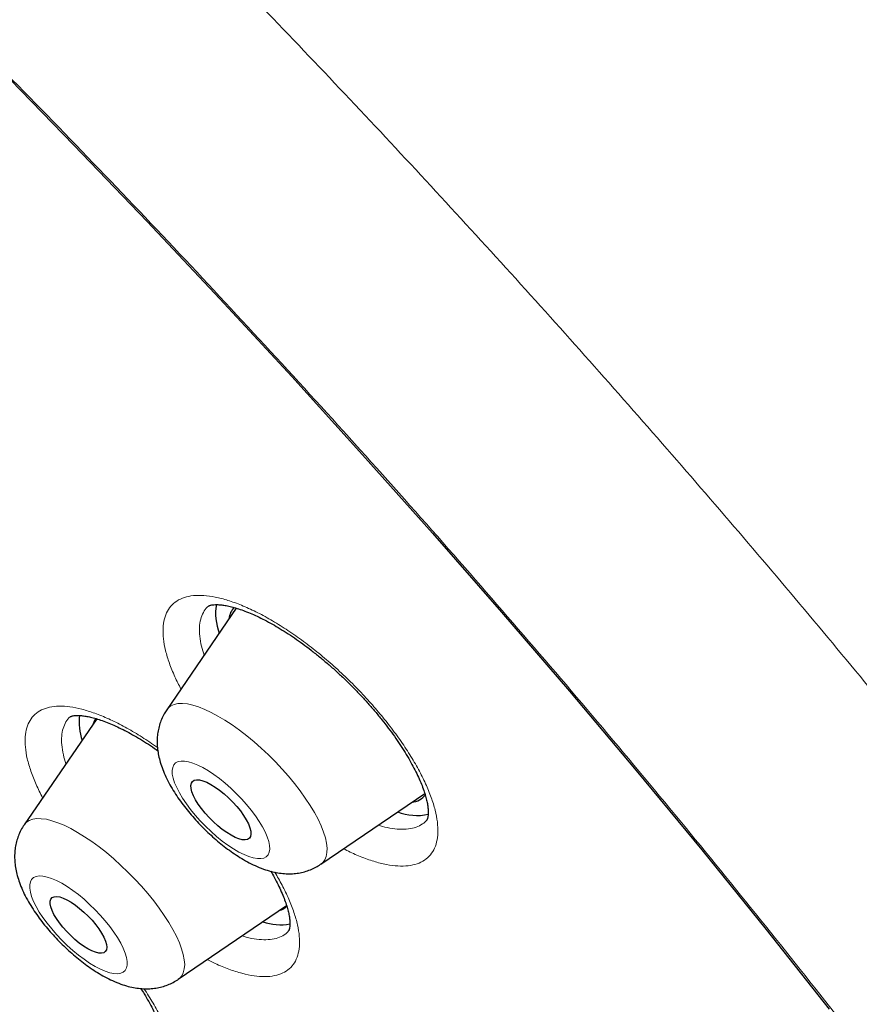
# Model space of a CAD drawing. Header units: millimetres. Extents: x 8 to 971, y 12 to 977.
# Tile 102 of 196: x 807 to 816, y 502 to 513. Entities that reach past the tile are written whole.
import ezdxf

# ---------------------------------------------------------------- set-up
doc = ezdxf.new("R2010")
doc.units = ezdxf.units.MM

msp = doc.modelspace()

# ---------------------------------------------------------------- linework, layer by layer
at = {"color": 7, "linetype": 'Continuous', "lineweight": 30}
for p, q in [((809.164, 506.312), (808.385, 505.175)), ((808.857, 506.336), (808.854, 506.334)), ((807.31, 505.1), (807.308, 505.098)), ((807.603, 505.073), (806.791, 503.888)), ((810.109, 503.447), (811.272, 504.239)), ((808.514, 502.16), (809.726, 502.986)), ((809.749, 502.703), (809.75, 502.705))]:
    msp.add_line(p, q, dxfattribs=at)
at = {"color": 7, "linetype": 'Continuous', "lineweight": 30, "flags": 128}
for points in [[(805.675, 513.187), (806.514, 512.343), (807.345, 511.492), (808.167, 510.635), (808.98, 509.771), (809.784, 508.902), (810.577, 508.028), (811.359, 507.15), (812.13, 506.268), (812.89, 505.384), (813.637, 504.496), (814.371, 503.607), (815.091, 502.717), (815.798, 501.826)], [(807.588, 505.072), (807.579, 505.055), (807.564, 505.016)], [(808.815, 504.019), (808.774, 504.069), (808.738, 504.119), (808.708, 504.168), (808.684, 504.214), (808.667, 504.257), (808.658, 504.295), (808.656, 504.328), (808.661, 504.354), (808.674, 504.374), (808.693, 504.387), (808.72, 504.393), (808.752, 504.391), (808.79, 504.381), (808.833, 504.365), (808.878, 504.341), (808.927, 504.311), (808.977, 504.276), (809.027, 504.235), (809.076, 504.19), (809.124, 504.143), (809.169, 504.093), (809.209, 504.043), (809.245, 503.993), (809.275, 503.944), (809.299, 503.898), (809.316, 503.856), (809.326, 503.818), (809.328, 503.785), (809.323, 503.758), (809.31, 503.738), (809.29, 503.725), (809.264, 503.719), (809.231, 503.721), (809.193, 503.731), (809.151, 503.748), (809.105, 503.771), (809.057, 503.801), (809.007, 503.837), (808.956, 503.877), (808.907, 503.922), (808.859, 503.969), (808.815, 504.019)], [(807.223, 502.743), (807.185, 502.791), (807.152, 502.839), (807.124, 502.886), (807.103, 502.929), (807.088, 502.969), (807.081, 503.005), (807.082, 503.034), (807.089, 503.058), (807.104, 503.075), (807.126, 503.084), (807.154, 503.086), (807.188, 503.081), (807.227, 503.069), (807.269, 503.049), (807.315, 503.023), (807.363, 502.991), (807.411, 502.954), (807.459, 502.912), (807.506, 502.867), (807.55, 502.82), (807.591, 502.771), (807.627, 502.723), (807.657, 502.676), (807.682, 502.63), (807.7, 502.588), (807.71, 502.551), (807.714, 502.518), (807.71, 502.491), (807.698, 502.471), (807.68, 502.458), (807.655, 502.452), (807.624, 502.454), (807.588, 502.463), (807.547, 502.479), (807.502, 502.502), (807.455, 502.531), (807.407, 502.566), (807.359, 502.605), (807.311, 502.649), (807.266, 502.695), (807.223, 502.743)]]:
    msp.add_lwpolyline(points, dxfattribs=at)
at = {"color": 252, "linetype": 'Continuous', "lineweight": 0, "flags": 128}
for points in [[(808.385, 505.175), (808.402, 505.195), (808.432, 505.218), (808.468, 505.235), (808.511, 505.244), (808.561, 505.245), (808.616, 505.24), (808.676, 505.227), (808.741, 505.207), (808.81, 505.179), (808.883, 505.145), (808.958, 505.105), (809.037, 505.058), (809.117, 505.005), (809.198, 504.947), (809.28, 504.884), (809.362, 504.816), (809.443, 504.744), (809.523, 504.67), (809.601, 504.592), (809.675, 504.512), (809.747, 504.431), (809.815, 504.349), (809.878, 504.267), (809.936, 504.185), (809.989, 504.105), (810.037, 504.026), (810.078, 503.95), (810.112, 503.877), (810.14, 503.807), (810.16, 503.742), (810.174, 503.682), (810.18, 503.626), (810.178, 503.577), (810.17, 503.533), (810.154, 503.496), (810.131, 503.465), (810.109, 503.447)], [(809.279, 504.117), (809.223, 504.179), (809.164, 504.24), (809.103, 504.299), (809.04, 504.354), (808.977, 504.405), (808.913, 504.452), (808.851, 504.493), (808.791, 504.528), (808.733, 504.557), (808.679, 504.579), (808.629, 504.594), (808.584, 504.602), (808.545, 504.602), (808.512, 504.595), (808.485, 504.581), (808.465, 504.56), (808.452, 504.531), (808.446, 504.497), (808.448, 504.456), (808.457, 504.41), (808.473, 504.359), (808.497, 504.304), (808.527, 504.246), (808.563, 504.185), (808.605, 504.123), (808.653, 504.059), (808.705, 503.996), (808.76, 503.933), (808.819, 503.872), (808.881, 503.814), (808.943, 503.758), (809.007, 503.707), (809.07, 503.66), (809.132, 503.619), (809.193, 503.584), (809.25, 503.555), (809.304, 503.533), (809.354, 503.518), (809.399, 503.51), (809.438, 503.51), (809.472, 503.517), (809.499, 503.531), (809.519, 503.553), (809.532, 503.581), (809.537, 503.616), (809.536, 503.656), (809.526, 503.702), (809.51, 503.753), (809.487, 503.808), (809.457, 503.866), (809.42, 503.927), (809.378, 503.99), (809.331, 504.053), (809.279, 504.117)], [(806.789, 503.886), (806.79, 503.887), (806.815, 503.916), (806.847, 503.937), (806.886, 503.951), (806.931, 503.958), (806.982, 503.957), (807.039, 503.95), (807.1, 503.934), (807.166, 503.912), (807.237, 503.883), (807.311, 503.847), (807.387, 503.804), (807.466, 503.755), (807.547, 503.701), (807.629, 503.641), (807.711, 503.577), (807.792, 503.508), (807.873, 503.435), (807.952, 503.359), (808.029, 503.281), (808.103, 503.201), (808.173, 503.119), (808.24, 503.037), (808.302, 502.955), (808.358, 502.874), (808.41, 502.794), (808.455, 502.716), (808.494, 502.641), (808.527, 502.569), (808.552, 502.5), (808.57, 502.436), (808.582, 502.377), (808.586, 502.324), (808.582, 502.276), (808.571, 502.234), (808.553, 502.199), (808.528, 502.171), (808.514, 502.16)], [(807.697, 502.815), (807.642, 502.878), (807.583, 502.939), (807.523, 502.998), (807.46, 503.055), (807.397, 503.107), (807.333, 503.154), (807.271, 503.197), (807.21, 503.234), (807.152, 503.264), (807.097, 503.288), (807.046, 503.304), (807, 503.314), (806.959, 503.316), (806.924, 503.311), (806.896, 503.298), (806.874, 503.278), (806.86, 503.252), (806.852, 503.218), (806.852, 503.179), (806.86, 503.134), (806.874, 503.085), (806.896, 503.031), (806.925, 502.973), (806.96, 502.913), (807, 502.85), (807.047, 502.787), (807.098, 502.724), (807.153, 502.661), (807.211, 502.599), (807.272, 502.54), (807.334, 502.484), (807.398, 502.432), (807.461, 502.384), (807.523, 502.341), (807.584, 502.305), (807.643, 502.274), (807.697, 502.251), (807.748, 502.234), (807.794, 502.225), (807.835, 502.222), (807.87, 502.228), (807.899, 502.24), (807.92, 502.26), (807.935, 502.287), (807.942, 502.32), (807.942, 502.359), (807.935, 502.404), (807.92, 502.454), (807.898, 502.508), (807.87, 502.565), (807.835, 502.626), (807.794, 502.688), (807.748, 502.751), (807.697, 502.815)]]:
    msp.add_lwpolyline(points, dxfattribs=at)
at = {"color": 7, "linetype": 'Continuous', "lineweight": 30}
for centre, radius, start, end in [((809.533, 506.25), 0.601, 170.0462, 201.2655), ((809.305, 506.173), 0.223, 138.3464, 174.721), ((808.049, 505.039), 0.645, 173.4184, 198.6556), ((811.112, 504.355), 0.213, 274.7279, 321.898), ((811.185, 504.614), 0.621, 249.4821, 281.7756), ((809.593, 503.123), 0.199, 284.9804, 313.3503), ((809.66, 503.363), 0.593, 250.3332, 280.2094)]:
    msp.add_arc(centre, radius, start, end, dxfattribs=at)
for points, knots in [([(846.093, 486.261), (846.126, 486.294), (846.186, 486.357), (846.263, 486.44), (846.321, 486.503), (846.367, 486.554), (846.407, 486.6), (846.445, 486.644), (846.482, 486.687), (846.522, 486.734), (846.565, 486.787), (846.609, 486.84), (846.652, 486.894), (846.689, 486.941), (846.722, 486.984), (846.75, 487.02), (846.775, 487.053), (846.801, 487.088), (846.832, 487.13), (846.869, 487.181), (846.908, 487.235), (846.943, 487.286), (846.973, 487.329), (846.998, 487.366), (847.02, 487.399), (847.044, 487.434), (847.073, 487.478), (847.108, 487.533), (847.149, 487.598), (847.189, 487.663), (847.228, 487.727), (847.263, 487.787), (847.296, 487.843), (847.323, 487.89), (847.346, 487.93), (847.368, 487.97), (847.393, 488.016), (847.422, 488.071), (847.454, 488.131), (847.486, 488.193), (847.516, 488.252), (847.543, 488.306), (847.568, 488.358), (847.594, 488.413), (847.623, 488.475), (847.656, 488.545), (847.691, 488.624), (847.727, 488.706), (847.759, 488.782), (847.787, 488.851), (847.813, 488.916), (847.839, 488.983), (847.877, 489.081), (847.925, 489.212), (847.981, 489.373), (848.033, 489.533), (848.083, 489.697), (848.125, 489.845), (848.16, 489.978), (848.189, 490.088), (848.214, 490.194), (848.237, 490.293), (848.258, 490.389), (848.28, 490.489), (848.301, 490.597), (848.321, 490.703), (848.339, 490.801), (848.353, 490.884), (848.366, 490.966), (848.379, 491.048), (848.392, 491.134), (848.403, 491.218), (848.414, 491.302), (848.427, 491.403), (848.441, 491.523), (848.455, 491.665), (848.468, 491.811), (848.48, 491.964), (848.49, 492.123), (848.498, 492.269), (848.504, 492.399), (848.507, 492.509), (848.51, 492.613), (848.511, 492.697), (848.512, 492.76), (848.513, 492.813), (848.513, 492.873), (848.513, 492.945), (848.513, 493.053), (848.511, 493.19), (848.507, 493.348), (848.503, 493.495), (848.497, 493.629), (848.491, 493.748), (848.486, 493.842), (848.481, 493.912), (848.478, 493.966), (848.474, 494.026), (848.469, 494.092), (848.463, 494.168), (848.457, 494.247), (848.45, 494.33), (848.441, 494.427), (848.43, 494.539), (848.418, 494.665), (848.404, 494.788), (848.391, 494.904), (848.379, 494.998), (848.37, 495.07), (848.363, 495.123), (848.357, 495.169), (848.351, 495.216), (848.344, 495.27), (848.334, 495.339), (848.322, 495.424), (848.308, 495.517), (848.293, 495.613), (848.279, 495.707), (848.264, 495.797), (848.247, 495.899), (848.228, 496.012), (848.207, 496.133), (848.185, 496.25), (848.165, 496.36), (848.145, 496.464), (848.127, 496.556), (848.108, 496.649), (848.087, 496.752), (848.06, 496.883), (848.027, 497.037), (847.988, 497.209), (847.948, 497.386), (847.901, 497.581), (847.85, 497.79), (847.796, 498.004), (847.744, 498.203), (847.7, 498.366), (847.665, 498.495), (847.635, 498.6), (847.604, 498.711), (847.569, 498.834), (847.527, 498.977), (847.48, 499.137), (847.427, 499.309), (847.373, 499.485), (847.318, 499.659), (847.262, 499.834), (847.206, 500.008), (847.15, 500.176), (847.099, 500.324), (847.057, 500.45), (847.021, 500.552), (846.989, 500.644), (846.958, 500.733), (846.925, 500.827), (846.887, 500.932), (846.843, 501.054), (846.793, 501.192), (846.737, 501.344), (846.677, 501.502), (846.616, 501.663), (846.553, 501.827), (846.489, 501.994), (846.422, 502.163), (846.355, 502.331), (846.291, 502.49), (846.232, 502.634), (846.18, 502.759), (846.135, 502.868), (846.093, 502.968), (846.046, 503.081), (845.989, 503.216), (845.919, 503.378), (845.843, 503.554), (845.762, 503.74), (845.676, 503.934), (845.587, 504.134), (845.48, 504.369), (845.356, 504.64), (845.213, 504.945), (845.067, 505.254), (844.854, 505.695), (844.664, 506.081), (844.5, 506.407), (844.436, 506.532), (844.38, 506.642), (844.332, 506.735), (844.293, 506.811), (844.262, 506.871), (844.235, 506.923), (844.208, 506.976), (844.175, 507.04), (844.133, 507.12), (844.083, 507.215), (843.985, 507.403), (843.838, 507.681), (843.64, 508.048), (843.433, 508.426), (843.217, 508.816), (843.013, 509.178), (842.824, 509.509), (842.652, 509.808), (842.476, 510.11), (842.303, 510.404), (842.138, 510.682), (841.985, 510.938), (841.847, 511.165), (841.725, 511.365), (841.618, 511.54), (841.522, 511.695), (841.438, 511.831), (841.366, 511.948), (841.302, 512.051), (841.243, 512.145), (841.184, 512.238), (841.121, 512.339), (841.047, 512.455), (840.961, 512.592), (840.862, 512.748), (840.75, 512.923), (840.624, 513.118), (840.483, 513.336), (840.327, 513.575), (840.16, 513.831), (839.985, 514.095), (839.809, 514.359), (839.631, 514.624), (839.453, 514.888), (839.148, 515.336), (838.711, 515.967), (838.137, 516.78), (837.555, 517.587), (836.939, 518.425), (836.281, 519.301), (835.578, 520.218), (834.855, 521.142), (834.111, 522.072), (833.461, 522.869), (832.911, 523.532), (832.472, 524.055), (832.038, 524.567), (831.615, 525.061), (831.206, 525.534), (830.811, 525.985), (830.432, 526.414), (830.068, 526.823), (829.72, 527.21), (829.388, 527.577), (829.064, 527.933), (828.735, 528.291), (828.39, 528.663), (828.014, 529.067), (827.604, 529.502), (827.16, 529.97), (826.691, 530.458), (826.199, 530.966), (825.7, 531.475), (825.195, 531.984), (824.692, 532.486), (824.181, 532.991), (823.67, 533.491), (823.161, 533.983), (822.654, 534.468), (822.149, 534.946), (821.554, 535.504), (820.868, 536.138), (820.093, 536.843), (819.327, 537.529), (818.607, 538.164), (817.931, 538.751), (817.293, 539.297), (816.647, 539.843), (815.989, 540.391), (815.318, 540.942), (814.592, 541.529), (813.811, 542.151), (812.972, 542.805), (812.116, 543.46), (811.373, 544.017), (810.745, 544.48), (810.241, 544.847), (809.743, 545.205), (809.26, 545.548), (808.798, 545.872), (808.356, 546.179), (807.934, 546.468), (807.529, 546.742), (807.182, 546.975), (806.89, 547.169), (806.648, 547.328), (806.415, 547.481), (806.189, 547.628), (805.971, 547.769), (805.777, 547.893), (805.612, 547.999), (805.48, 548.083), (805.383, 548.144), (805.317, 548.186), (805.274, 548.213), (805.23, 548.241), (805.173, 548.277), (805.095, 548.326), (804.994, 548.389), (804.871, 548.466), (804.726, 548.556), (804.561, 548.658), (804.384, 548.767), (804.204, 548.877), (803.967, 549.021), (803.676, 549.196), (803.338, 549.398), (803.028, 549.58), (802.743, 549.746), (802.473, 549.902), (802.198, 550.059), (801.912, 550.221), (801.613, 550.388), (801.349, 550.533), (801.124, 550.656), (800.941, 550.756), (800.758, 550.854), (800.583, 550.947), (800.426, 551.031), (800.293, 551.101), (800.183, 551.158), (800.095, 551.205), (800.03, 551.239), (799.984, 551.263), (799.947, 551.281), (799.9, 551.306), (799.839, 551.337), (799.762, 551.377), (799.672, 551.423), (799.569, 551.476), (799.46, 551.531), (799.351, 551.586), (799.197, 551.664), (799, 551.762), (798.751, 551.885), (798.5, 552.007), (798.249, 552.128), (798.001, 552.245), (797.758, 552.359), (797.522, 552.468), (797.305, 552.568), (797.107, 552.657), (796.927, 552.738), (796.757, 552.812), (796.6, 552.881), (796.458, 552.943), (796.341, 552.993), (796.26, 553.028), (796.209, 553.05), (796.18, 553.062), (796.15, 553.074), (796.111, 553.091), (796.053, 553.115), (795.976, 553.148), (795.88, 553.188), (795.767, 553.235), (795.615, 553.297), (795.437, 553.37), (795.238, 553.45), (795.053, 553.523), (794.88, 553.59), (794.708, 553.656), (794.532, 553.723), (794.372, 553.783), (794.232, 553.835), (794.113, 553.879), (793.998, 553.921), (793.892, 553.959), (793.803, 553.991), (793.73, 554.016), (793.675, 554.036), (793.631, 554.051), (793.589, 554.066), (793.54, 554.083), (793.471, 554.107), (793.38, 554.138), (793.263, 554.178), (793.128, 554.223), (792.978, 554.273), (792.765, 554.342), (792.491, 554.429), (792.231, 554.509), (792.038, 554.566), (791.914, 554.603), (791.795, 554.637), (791.691, 554.667), (791.61, 554.689), (791.551, 554.706), (791.503, 554.719), (791.45, 554.734), (791.388, 554.751), (791.307, 554.772), (791.207, 554.799), (791.087, 554.831), (790.961, 554.863), (790.836, 554.895), (790.716, 554.924), (790.601, 554.952), (790.478, 554.982), (790.347, 555.012), (790.213, 555.043), (790.092, 555.069), (789.99, 555.091), (789.913, 555.108), (789.857, 555.119), (789.812, 555.129), (789.76, 555.14), (789.695, 555.153), (789.616, 555.169), (789.506, 555.19), (789.369, 555.216), (789.215, 555.245), (789.067, 555.271), (788.929, 555.294), (788.802, 555.315), (788.685, 555.333), (788.579, 555.349), (788.482, 555.363), (788.391, 555.376), (788.297, 555.389), (788.195, 555.403), (788.084, 555.417), (787.967, 555.431), (787.849, 555.444), (787.733, 555.457), (787.619, 555.469), (787.511, 555.479), (787.413, 555.488), (787.327, 555.495), (787.25, 555.501), (787.175, 555.507), (787.087, 555.513), (786.978, 555.52), (786.849, 555.528), (786.698, 555.535), (786.533, 555.542), (786.358, 555.547), (786.192, 555.55), (786.053, 555.55), (785.932, 555.55), (785.82, 555.549), (785.7, 555.547), (785.579, 555.544), (785.462, 555.54), (785.359, 555.535), (785.27, 555.531), (785.197, 555.526), (785.132, 555.522), (785.075, 555.518), (785.025, 555.515), (784.974, 555.511), (784.916, 555.506), (784.847, 555.501), (784.769, 555.494), (784.68, 555.485), (784.582, 555.474), (784.475, 555.462), (784.362, 555.448), (784.248, 555.433), (784.138, 555.417), (784.038, 555.402), (783.948, 555.387), (783.869, 555.373), (783.792, 555.36), (783.713, 555.345), (783.626, 555.328), (783.536, 555.31), (783.449, 555.291), (783.369, 555.273), (783.291, 555.255), (783.212, 555.236), (783.075, 555.203), (782.908, 555.158), (782.691, 555.095), (782.493, 555.033), (782.288, 554.962), (782.078, 554.884), (781.916, 554.82), (781.794, 554.768), (781.723, 554.737), (781.647, 554.704), (781.566, 554.667), (781.484, 554.628), (781.406, 554.591), (781.338, 554.557), (781.28, 554.528), (781.231, 554.502), (781.187, 554.479), (781.145, 554.457), (781.101, 554.433), (781.05, 554.405), (780.991, 554.372), (780.929, 554.337), (780.869, 554.301), (780.813, 554.268), (780.758, 554.235), (780.701, 554.2), (780.639, 554.161), (780.574, 554.119), (780.51, 554.077), (780.453, 554.038), (780.406, 554.006), (780.363, 553.976), (780.322, 553.948), (780.278, 553.916), (780.229, 553.88), (780.177, 553.842), (780.126, 553.803), (780.076, 553.765), (780.029, 553.729), (779.986, 553.695), (779.947, 553.663), (779.906, 553.63), (779.859, 553.592), (779.807, 553.548), (779.754, 553.503), (779.703, 553.459), (779.657, 553.418), (779.61, 553.376), (779.549, 553.32), (779.47, 553.246), (779.41, 553.189), (779.377, 553.158)], [0, 0, 0, 0, 0.001474, 0.002735, 0.003789, 0.004712, 0.005542, 0.006285, 0.007145, 0.008011, 0.008983, 0.010171, 0.011084, 0.012023, 0.012836, 0.013518, 0.014076, 0.014668, 0.015497, 0.016469, 0.017548, 0.018504, 0.019305, 0.019932, 0.020491, 0.02113, 0.021849, 0.022911, 0.024088, 0.025366, 0.026412, 0.027516, 0.02853, 0.029353, 0.029991, 0.030651, 0.031452, 0.03239, 0.033466, 0.034556, 0.03556, 0.036476, 0.037305, 0.038203, 0.039227, 0.040415, 0.041734, 0.043177, 0.044434, 0.045504, 0.046531, 0.047612, 0.048749, 0.0513, 0.053921, 0.056424, 0.058899, 0.061608, 0.063335, 0.065053, 0.066697, 0.06819, 0.069572, 0.071064, 0.0727, 0.074443, 0.075835, 0.077043, 0.078161, 0.079473, 0.080656, 0.081938, 0.083167, 0.084324, 0.086361, 0.088371, 0.09045, 0.092616, 0.094877, 0.0972, 0.098751, 0.100315, 0.101808, 0.103078, 0.103759, 0.104423, 0.105243, 0.106227, 0.107377, 0.109673, 0.111803, 0.113765, 0.115559, 0.117151, 0.118506, 0.11927, 0.119932, 0.120646, 0.121611, 0.122546, 0.123615, 0.12469, 0.125755, 0.127401, 0.129019, 0.13061, 0.132123, 0.133439, 0.134192, 0.134858, 0.135439, 0.135957, 0.136624, 0.137491, 0.138558, 0.139786, 0.140991, 0.142152, 0.143269, 0.144342, 0.145938, 0.147425, 0.148798, 0.150209, 0.151462, 0.152558, 0.153575, 0.154807, 0.156284, 0.158279, 0.160333, 0.162429, 0.164564, 0.167243, 0.169742, 0.172062, 0.174164, 0.175364, 0.176508, 0.177774, 0.179183, 0.180733, 0.182632, 0.184613, 0.186583, 0.18854, 0.190485, 0.192417, 0.194325, 0.196068, 0.197332, 0.198457, 0.199444, 0.20035, 0.201368, 0.202512, 0.203784, 0.20533, 0.207002, 0.208707, 0.210437, 0.212191, 0.21397, 0.215773, 0.217598, 0.219306, 0.220826, 0.222137, 0.223266, 0.224244, 0.225286, 0.226799, 0.228492, 0.230347, 0.232279, 0.234278, 0.236343, 0.238476, 0.241517, 0.244655, 0.247784, 0.250894, 0.258007, 0.259384, 0.260637, 0.261737, 0.262685, 0.263401, 0.263995, 0.264467, 0.264944, 0.265575, 0.26636, 0.267299, 0.268392, 0.271883, 0.275475, 0.279164, 0.282949, 0.28683, 0.289662, 0.292544, 0.295474, 0.298348, 0.301004, 0.30344, 0.305656, 0.307494, 0.309148, 0.310618, 0.311903, 0.313003, 0.313922, 0.31482, 0.315664, 0.316567, 0.317665, 0.318956, 0.320414, 0.32206, 0.323893, 0.325913, 0.328168, 0.330607, 0.333081, 0.335548, 0.338006, 0.340457, 0.342899, 0.35048, 0.357982, 0.365406, 0.372753, 0.381101, 0.389509, 0.397977, 0.406504, 0.415091, 0.419936, 0.424798, 0.429549, 0.43411, 0.438482, 0.442664, 0.446657, 0.45046, 0.454075, 0.4575, 0.460751, 0.464083, 0.467588, 0.471264, 0.475506, 0.479956, 0.484614, 0.48948, 0.494554, 0.49932, 0.504253, 0.509217, 0.514138, 0.519014, 0.523847, 0.528636, 0.533382, 0.540751, 0.548011, 0.555163, 0.562208, 0.5681, 0.573955, 0.57991, 0.585975, 0.59215, 0.598436, 0.605986, 0.613691, 0.621549, 0.629563, 0.634201, 0.638889, 0.643512, 0.647976, 0.652282, 0.656357, 0.660278, 0.664047, 0.667662, 0.669987, 0.672244, 0.674433, 0.676554, 0.678606, 0.680556, 0.682039, 0.683282, 0.684284, 0.684763, 0.685158, 0.685507, 0.686021, 0.686761, 0.687712, 0.688875, 0.690251, 0.691838, 0.693575, 0.695287, 0.696963, 0.700357, 0.703592, 0.70667, 0.709283, 0.711821, 0.71447, 0.717249, 0.720157, 0.723196, 0.724954, 0.726753, 0.728593, 0.730345, 0.731898, 0.733252, 0.73428, 0.735153, 0.735873, 0.736225, 0.736528, 0.736959, 0.737616, 0.73835, 0.739248, 0.740307, 0.741417, 0.742509, 0.743583, 0.746046, 0.74841, 0.751095, 0.753641, 0.756047, 0.75865, 0.761067, 0.763297, 0.76534, 0.767198, 0.768872, 0.770607, 0.772087, 0.77331, 0.774277, 0.774627, 0.774925, 0.775178, 0.775567, 0.776172, 0.776978, 0.777994, 0.779219, 0.780538, 0.782785, 0.784894, 0.786863, 0.788696, 0.790469, 0.792367, 0.79439, 0.795641, 0.796935, 0.798247, 0.799403, 0.800391, 0.801184, 0.801783, 0.802196, 0.80263, 0.80317, 0.803815, 0.804897, 0.806186, 0.807682, 0.809384, 0.81118, 0.814811, 0.818578, 0.819979, 0.821398, 0.822813, 0.824028, 0.824991, 0.825572, 0.826066, 0.826667, 0.827384, 0.828219, 0.829455, 0.830882, 0.832396, 0.833857, 0.835262, 0.836612, 0.837906, 0.839626, 0.841238, 0.842698, 0.843928, 0.844925, 0.845452, 0.845933, 0.846558, 0.847344, 0.848292, 0.849402, 0.851356, 0.853271, 0.855078, 0.856778, 0.858371, 0.859822, 0.861142, 0.862329, 0.863442, 0.864578, 0.865871, 0.867321, 0.868846, 0.870353, 0.87184, 0.873309, 0.874753, 0.875988, 0.877105, 0.878102, 0.879014, 0.88003, 0.881563, 0.883324, 0.885164, 0.887584, 0.889955, 0.892217, 0.894294, 0.895638, 0.897189, 0.89892, 0.90061, 0.902233, 0.903787, 0.904942, 0.905981, 0.906902, 0.907704, 0.908387, 0.909042, 0.909886, 0.910866, 0.911987, 0.913259, 0.91468, 0.916253, 0.917907, 0.919633, 0.921252, 0.922747, 0.924071, 0.925223, 0.926302, 0.927502, 0.92883, 0.930281, 0.931672, 0.932878, 0.933929, 0.935066, 0.936421, 0.940112, 0.942881, 0.946483, 0.949617, 0.952674, 0.956402, 0.957567, 0.958661, 0.959904, 0.961301, 0.962689, 0.963998, 0.96523, 0.966132, 0.966963, 0.967723, 0.968413, 0.969124, 0.970003, 0.971054, 0.972196, 0.973253, 0.974219, 0.975133, 0.976148, 0.977259, 0.978481, 0.979692, 0.980732, 0.981617, 0.982335, 0.983072, 0.983897, 0.98481, 0.985782, 0.986797, 0.987721, 0.988625, 0.989438, 0.990159, 0.990889, 0.991756, 0.992761, 0.993798, 0.994767, 0.995615, 0.996385, 0.997348, 0.998552, 1, 1, 1, 1]), ([(808.857, 506.336), (808.857, 506.337), (808.857, 506.337), (808.862, 506.34), (808.872, 506.344), (808.888, 506.348), (808.913, 506.351), (808.947, 506.352), (808.988, 506.349), (809.037, 506.343), (809.093, 506.331), (809.156, 506.315), (809.224, 506.293), (809.298, 506.265), (809.377, 506.231), (809.459, 506.191), (809.545, 506.146), (809.633, 506.095), (809.723, 506.039), (809.814, 505.979), (809.907, 505.913), (810.001, 505.842), (810.096, 505.766), (810.191, 505.687), (810.285, 505.604), (810.377, 505.517), (810.467, 505.429), (810.554, 505.339), (810.638, 505.247), (810.718, 505.155), (810.794, 505.063), (810.865, 504.97), (810.933, 504.878), (810.995, 504.786), (811.053, 504.696), (811.106, 504.607), (811.152, 504.522), (811.193, 504.44), (811.227, 504.363), (811.256, 504.29), (811.278, 504.224), (811.294, 504.164), (811.304, 504.112), (811.31, 504.066), (811.312, 504.026), (811.31, 503.994), (811.306, 503.97), (811.302, 503.954), (811.297, 503.945), (811.295, 503.942), (811.295, 503.941), (811.295, 503.941)], [0, 0, 0, 0, 0.0162629, 0.0405263, 0.0592657, 0.0767587, 0.0951133, 0.1139159, 0.1328328, 0.1520522, 0.171652, 0.1916377, 0.2119759, 0.2326063, 0.2534594, 0.2744632, 0.2955512, 0.3166651, 0.3375965, 0.3586574, 0.3799668, 0.4014933, 0.4231992, 0.4450391, 0.4669661, 0.4889282, 0.5108599, 0.5327158, 0.5544559, 0.5760495, 0.5974367, 0.6188528, 0.6403596, 0.6619232, 0.6834851, 0.7049815, 0.7263487, 0.7475209, 0.7684329, 0.7890261, 0.8092517, 0.8290747, 0.8482085, 0.8676792, 0.8871463, 0.9066585, 0.9263495, 0.9464789, 0.9675621, 0.9906777, 1, 1, 1, 1]), ([(807.31, 505.099), (807.31, 505.099), (807.31, 505.099), (807.312, 505.101), (807.323, 505.105), (807.338, 505.109), (807.361, 505.112), (807.392, 505.113), (807.432, 505.11), (807.479, 505.104), (807.533, 505.093), (807.595, 505.077), (807.662, 505.055), (807.736, 505.027), (807.814, 504.994), (807.896, 504.954), (807.981, 504.909), (808.069, 504.859), (808.158, 504.804), (808.23, 504.756), (808.273, 504.726), (808.286, 504.717)], [0, 0, 0, 0, 0.031782, 0.105856, 0.161112, 0.211487, 0.258684, 0.308571, 0.359145, 0.410905, 0.464031, 0.518501, 0.574172, 0.630819, 0.68818, 0.745976, 0.803936, 0.861752, 0.919299, 0.976397, 1, 1, 1, 1]), ([(808.385, 505.173), (808.375, 505.159), (808.353, 505.125), (808.326, 505.068), (808.303, 505.004), (808.287, 504.938), (808.279, 504.871), (808.277, 504.803), (808.282, 504.733), (808.294, 504.661), (808.313, 504.585), (808.34, 504.506), (808.376, 504.422), (808.419, 504.337), (808.469, 504.253), (808.524, 504.172), (808.582, 504.093), (808.644, 504.017), (808.708, 503.943), (808.775, 503.872), (808.845, 503.803), (808.917, 503.738), (808.991, 503.675), (809.067, 503.616), (809.145, 503.561), (809.226, 503.51), (809.31, 503.462), (809.398, 503.42), (809.485, 503.386), (809.569, 503.362), (809.646, 503.347), (809.72, 503.34), (809.791, 503.34), (809.861, 503.348), (809.928, 503.362), (809.993, 503.384), (810.054, 503.412), (810.09, 503.435), (810.107, 503.447)], [0, 0, 0, 0, 0.017095, 0.039892, 0.062598, 0.085378, 0.108447, 0.132076, 0.156622, 0.182558, 0.210428, 0.240714, 0.273339, 0.307071, 0.340111, 0.372103, 0.403186, 0.433616, 0.463616, 0.493364, 0.523029, 0.552738, 0.582615, 0.612821, 0.643558, 0.675081, 0.707717, 0.741857, 0.777763, 0.808277, 0.836318, 0.862431, 0.887199, 0.911052, 0.934293, 0.957126, 0.979691, 1, 1, 1, 1]), ([(806.791, 503.887), (806.784, 503.877), (806.764, 503.849), (806.738, 503.797), (806.713, 503.733), (806.696, 503.667), (806.686, 503.601), (806.682, 503.532), (806.686, 503.463), (806.696, 503.392), (806.713, 503.317), (806.738, 503.239), (806.771, 503.156), (806.813, 503.071), (806.862, 502.987), (806.916, 502.904), (806.973, 502.825), (807.034, 502.748), (807.098, 502.674), (807.164, 502.602), (807.233, 502.533), (807.305, 502.467), (807.378, 502.403), (807.454, 502.343), (807.531, 502.287), (807.611, 502.235), (807.694, 502.187), (807.781, 502.143), (807.868, 502.107), (807.952, 502.081), (808.03, 502.064), (808.105, 502.055), (808.177, 502.053), (808.247, 502.058), (808.315, 502.071), (808.381, 502.09), (808.443, 502.118), (808.488, 502.141), (808.51, 502.157), (808.513, 502.16)], [0, 0, 0, 0, 0.011685, 0.03452, 0.057222, 0.079954, 0.10292, 0.126366, 0.150642, 0.176171, 0.203501, 0.233151, 0.265247, 0.298904, 0.332164, 0.364395, 0.395665, 0.426217, 0.45629, 0.486068, 0.515727, 0.545406, 0.575211, 0.605304, 0.635876, 0.667162, 0.699474, 0.733192, 0.76865, 0.79986, 0.828538, 0.855114, 0.880195, 0.904256, 0.927633, 0.950551, 0.973169, 0.995599, 1, 1, 1, 1]), ([(809.55, 503.369), (809.563, 503.346), (809.592, 503.295), (809.631, 503.218), (809.668, 503.14), (809.699, 503.066), (809.723, 502.998), (809.741, 502.936), (809.754, 502.883), (809.761, 502.836), (809.764, 502.795), (809.764, 502.762), (809.761, 502.736), (809.756, 502.717), (809.752, 502.707), (809.75, 502.702), (809.749, 502.702), (809.749, 502.702)], [0, 0, 0, 0, 0.056178, 0.1278, 0.198607, 0.268326, 0.336719, 0.403551, 0.468665, 0.531981, 0.59725, 0.662828, 0.729001, 0.796405, 0.866333, 0.941476, 1, 1, 1, 1]), ([(805.372, 502.439), (805.369, 502.435), (805.352, 502.413), (805.328, 502.368), (805.301, 502.305), (805.282, 502.24), (805.269, 502.173), (805.264, 502.106), (805.265, 502.037), (805.273, 501.966), (805.288, 501.893), (805.31, 501.815), (805.341, 501.734), (805.381, 501.65), (805.427, 501.565), (805.48, 501.482), (805.536, 501.401), (805.596, 501.324), (805.658, 501.249), (805.724, 501.176), (805.793, 501.106), (805.863, 501.039), (805.936, 500.975), (806.011, 500.914), (806.088, 500.856), (806.167, 500.803), (806.249, 500.753), (806.335, 500.708), (806.421, 500.67), (806.505, 500.641), (806.585, 500.621), (806.661, 500.609), (806.734, 500.605), (806.804, 500.607), (806.873, 500.618), (806.94, 500.635), (807.003, 500.659), (807.055, 500.685), (807.084, 500.705), (807.094, 500.713)], [0, 0, 0, 0, 0.0045448, 0.0274552, 0.050178, 0.0728842, 0.0957507, 0.1190188, 0.1429966, 0.1680841, 0.194798, 0.2236877, 0.2550691, 0.2884058, 0.3219185, 0.3544759, 0.3860191, 0.4167672, 0.4469645, 0.4768162, 0.5064931, 0.5361508, 0.5658998, 0.5958853, 0.6262843, 0.65732, 0.6892754, 0.7225143, 0.7574143, 0.7894126, 0.8189421, 0.8461642, 0.8716939, 0.8960593, 0.9196397, 0.9426936, 0.9653991, 0.9878831, 1, 1, 1, 1]), ([(808.095, 502.057), (808.108, 502.037), (808.14, 501.987), (808.184, 501.91), (808.229, 501.826), (808.268, 501.746), (808.301, 501.671), (808.328, 501.601), (808.348, 501.538), (808.363, 501.481), (808.372, 501.433), (808.377, 501.391), (808.378, 501.357), (808.376, 501.33), (808.372, 501.31), (808.368, 501.299), (808.366, 501.294), (808.366, 501.294), (808.366, 501.294)], [0, 0, 0, 0, 0.0459386, 0.1145218, 0.1827799, 0.2504472, 0.3172625, 0.3829695, 0.4473097, 0.5101083, 0.5712136, 0.6303444, 0.6917516, 0.753663, 0.8165691, 0.8814779, 0.9504257, 1, 1, 1, 1])]:
    msp.add_open_spline(points, degree=3, knots=knots, dxfattribs=at)
at = {"color": 252, "linetype": 'Continuous', "lineweight": 0}
for points, knots in [([(779.398, 553.154), (779.593, 553.336), (780.05, 553.759), (780.933, 554.254), (782.015, 554.664), (783.232, 554.918), (784.574, 555.023), (786.037, 554.976), (787.613, 554.778), (789.297, 554.429), (791.081, 553.931), (792.957, 553.286), (794.918, 552.497), (796.954, 551.568), (799.058, 550.501), (801.22, 549.303), (803.431, 547.977), (805.681, 546.53), (807.961, 544.967), (810.262, 543.297), (812.572, 541.524), (814.883, 539.659), (817.185, 537.707), (819.467, 535.678), (821.719, 533.58), (823.933, 531.422), (826.099, 529.214), (828.207, 526.965), (830.249, 524.684), (832.215, 522.382), (834.097, 520.068), (835.888, 517.752), (837.579, 515.444), (839.163, 513.154), (840.634, 510.892), (841.985, 508.667), (843.21, 506.489), (844.305, 504.368), (845.264, 502.311), (846.083, 500.329), (846.759, 498.43), (847.29, 496.621), (847.671, 494.911), (847.903, 493.306), (847.984, 491.815), (847.914, 490.442), (847.692, 489.195), (847.324, 488.074), (846.791, 487.106), (846.377, 486.505), (846.103, 486.268), (846.098, 486.265)], [0, 0, 0, 0, 0.015704, 0.036639, 0.057574, 0.078509, 0.099444, 0.12038, 0.141315, 0.16225, 0.183185, 0.20412, 0.225056, 0.245991, 0.266926, 0.287861, 0.308796, 0.329732, 0.350667, 0.371602, 0.392537, 0.413472, 0.434408, 0.455343, 0.476278, 0.497213, 0.518149, 0.539084, 0.560019, 0.580954, 0.601889, 0.622825, 0.64376, 0.664695, 0.68563, 0.706565, 0.727501, 0.748436, 0.769371, 0.790306, 0.811241, 0.832177, 0.853112, 0.874047, 0.894982, 0.915918, 0.936853, 0.957788, 0.978723, 0.999658, 1, 1, 1, 1]), ([(762.63, 536.801), (762.666, 536.843), (762.907, 537.114), (763.453, 537.512), (764.272, 537.988), (765.201, 538.345), (766.224, 538.593), (767.343, 538.73), (768.552, 538.755), (769.848, 538.667), (771.227, 538.469), (772.684, 538.159), (774.215, 537.739), (775.815, 537.21), (777.479, 536.575), (779.202, 535.834), (780.978, 534.99), (782.803, 534.047), (784.669, 533.006), (786.571, 531.871), (788.503, 530.646), (790.46, 529.335), (792.434, 527.941), (794.421, 526.47), (796.412, 524.925), (798.403, 523.311), (800.387, 521.635), (802.358, 519.9), (804.309, 518.113), (806.234, 516.278), (808.128, 514.403), (809.984, 512.492), (811.797, 510.551), (813.56, 508.588), (815.269, 506.608), (816.917, 504.616), (818.501, 502.621), (820.014, 500.627), (821.452, 498.641), (822.81, 496.669), (824.084, 494.718), (825.271, 492.793), (826.366, 490.901), (827.366, 489.048), (828.268, 487.239), (829.069, 485.48), (829.766, 483.777), (830.358, 482.135), (830.842, 480.559), (831.217, 479.054), (831.481, 477.625), (831.635, 476.277), (831.676, 475.013), (831.607, 473.838), (831.425, 472.755), (831.133, 471.768), (830.728, 470.882), (830.26, 470.138), (829.876, 469.74), (829.706, 469.563)], [0, 0, 0, 0, 0.003203, 0.021066, 0.038929, 0.056792, 0.074656, 0.092519, 0.110382, 0.128245, 0.146108, 0.163971, 0.181834, 0.199697, 0.21756, 0.235424, 0.253287, 0.27115, 0.289013, 0.306876, 0.324739, 0.342602, 0.360466, 0.378329, 0.396192, 0.414055, 0.431918, 0.449781, 0.467644, 0.485507, 0.503371, 0.521234, 0.539097, 0.55696, 0.574823, 0.592686, 0.610549, 0.628412, 0.646275, 0.664139, 0.682002, 0.699865, 0.717728, 0.735591, 0.753454, 0.771317, 0.789181, 0.807044, 0.824907, 0.84277, 0.860633, 0.878496, 0.896359, 0.914222, 0.932085, 0.949949, 0.967812, 0.985675, 1, 1, 1, 1]), ([(762.659, 520.421), (762.43, 521.041), (761.974, 522.276), (761.468, 524.016), (761.099, 525.658), (760.878, 527.195), (760.803, 528.63), (760.873, 529.956), (761.085, 531.165), (761.44, 532.243), (761.938, 533.186), (762.578, 533.993), (763.36, 534.665), (764.28, 535.199), (765.328, 535.593), (766.497, 535.842), (767.784, 535.944), (769.187, 535.897), (770.708, 535.704), (772.338, 535.364), (774.062, 534.884), (775.868, 534.266), (777.747, 533.51), (779.701, 532.618), (781.728, 531.588), (783.82, 530.427), (785.958, 529.146), (788.125, 527.754), (790.312, 526.257), (792.518, 524.654), (794.743, 522.945), (796.979, 521.139), (799.205, 519.252), (801.404, 517.299), (803.564, 515.287), (805.687, 513.218), (807.772, 511.09), (809.81, 508.914), (811.786, 506.709), (813.681, 504.491), (815.487, 502.272), (817.204, 500.051), (818.831, 497.829), (820.362, 495.614), (821.786, 493.425), (823.089, 491.282), (824.266, 489.192), (825.313, 487.159), (826.241, 485.175), (826.749, 483.911), (827.004, 483.276)], [0, 0, 0, 0, 0.020985, 0.041789, 0.062502, 0.083215, 0.104018, 0.125, 0.145987, 0.166791, 0.187505, 0.208217, 0.229019, 0.25, 0.270986, 0.291791, 0.312505, 0.333217, 0.354019, 0.375, 0.395986, 0.416791, 0.437505, 0.458217, 0.479019, 0.5, 0.520986, 0.541791, 0.562505, 0.583217, 0.604019, 0.625, 0.645986, 0.666791, 0.687505, 0.708217, 0.729019, 0.75, 0.770986, 0.791791, 0.812505, 0.833217, 0.854019, 0.875, 0.895985, 0.916789, 0.937502, 0.958215, 0.979017, 1, 1, 1, 1]), ([(802.428, 484.833), (802.872, 484.63), (803.762, 484.225), (805.014, 483.768), (806.17, 483.433), (807.221, 483.224), (808.169, 483.13), (809.031, 483.148), (809.802, 483.277), (810.477, 483.517), (811.052, 483.867), (811.523, 484.323), (811.888, 484.884), (812.144, 485.546), (812.289, 486.305), (812.323, 487.156), (812.245, 488.093), (812.057, 489.112), (811.758, 490.206), (811.351, 491.368), (810.839, 492.591), (810.225, 493.867), (809.511, 495.189), (808.704, 496.548), (807.808, 497.936), (806.827, 499.344), (805.769, 500.764), (804.64, 502.188), (803.447, 503.605), (802.197, 505.008), (800.898, 506.388), (799.558, 507.736), (798.185, 509.044), (796.787, 510.304), (795.374, 511.508), (793.954, 512.649), (792.535, 513.72), (791.127, 514.714), (789.738, 515.625), (788.377, 516.447), (787.052, 517.176), (785.771, 517.806), (784.542, 518.334), (783.373, 518.757), (782.271, 519.072), (781.243, 519.278), (780.295, 519.372), (779.433, 519.354), (778.662, 519.225), (777.987, 518.984), (777.412, 518.635), (776.941, 518.178), (776.576, 517.617), (776.32, 516.955), (776.175, 516.197), (776.141, 515.346), (776.219, 514.408), (776.408, 513.389), (776.706, 512.295), (777.113, 511.133), (777.624, 509.911), (778.242, 508.634), (778.838, 507.512), (779.263, 506.806), (779.415, 506.555)], [0, 0, 0, 0, 0.017292, 0.034584, 0.051876, 0.068068, 0.08426, 0.100453, 0.116645, 0.132837, 0.14903, 0.165222, 0.181414, 0.197607, 0.213799, 0.229991, 0.246184, 0.262376, 0.278568, 0.294761, 0.310953, 0.327145, 0.343338, 0.35953, 0.375722, 0.391915, 0.408107, 0.424299, 0.440492, 0.456684, 0.472876, 0.489069, 0.505261, 0.521453, 0.537646, 0.553838, 0.57003, 0.586223, 0.602415, 0.618607, 0.6348, 0.650992, 0.667184, 0.683377, 0.699569, 0.715761, 0.731954, 0.748146, 0.764338, 0.780531, 0.796723, 0.812915, 0.829108, 0.8453, 0.861493, 0.877685, 0.893877, 0.91007, 0.926262, 0.942454, 0.958646, 0.974839, 0.991031, 1, 1, 1, 1]), ([(803.171, 485.08), (803.397, 484.998), (803.952, 484.795), (804.803, 484.562), (805.72, 484.376), (806.587, 484.291), (807.375, 484.307), (808.08, 484.425), (808.697, 484.645), (809.223, 484.965), (809.654, 485.382), (809.987, 485.895), (810.221, 486.501), (810.353, 487.194), (810.384, 487.973), (810.313, 488.83), (810.141, 489.762), (809.868, 490.762), (809.496, 491.824), (809.028, 492.942), (808.466, 494.109), (807.813, 495.318), (807.075, 496.561), (806.255, 497.83), (805.359, 499.118), (804.391, 500.416), (803.359, 501.718), (802.268, 503.014), (801.125, 504.297), (799.937, 505.558), (798.711, 506.791), (797.456, 507.987), (796.178, 509.139), (794.886, 510.241), (793.587, 511.284), (792.29, 512.263), (791.003, 513.172), (789.733, 514.004), (788.488, 514.756), (787.276, 515.422), (786.105, 515.999), (784.982, 516.482), (783.913, 516.868), (782.905, 517.156), (781.965, 517.344), (781.098, 517.43), (780.31, 517.414), (779.605, 517.295), (778.988, 517.076), (778.462, 516.756), (778.031, 516.339), (777.698, 515.826), (777.464, 515.22), (777.331, 514.527), (777.301, 513.748), (777.369, 512.892), (777.551, 511.955), (777.711, 511.299), (777.836, 510.941), (777.838, 510.937)], [0, 0, 0, 0, 0.011406, 0.027988, 0.045984, 0.063981, 0.081977, 0.099974, 0.117971, 0.135967, 0.153964, 0.17196, 0.189957, 0.207954, 0.22595, 0.243947, 0.261943, 0.27994, 0.297937, 0.315933, 0.33393, 0.351926, 0.369923, 0.387919, 0.405916, 0.423913, 0.441909, 0.459906, 0.477902, 0.495899, 0.513896, 0.531892, 0.549889, 0.567885, 0.585882, 0.603879, 0.621875, 0.639872, 0.657868, 0.675865, 0.693861, 0.711858, 0.729855, 0.747851, 0.765848, 0.783844, 0.801841, 0.819838, 0.837834, 0.855831, 0.873827, 0.891824, 0.909821, 0.927817, 0.945814, 0.96381, 0.981807, 0.999803, 1, 1, 1, 1]), ([(808.544, 505.407), (808.521, 505.453), (808.47, 505.553), (808.412, 505.697), (808.369, 505.84), (808.346, 505.971), (808.341, 506.09), (808.356, 506.193), (808.391, 506.282), (808.443, 506.353), (808.515, 506.406), (808.604, 506.441), (808.708, 506.457), (808.828, 506.454), (808.961, 506.431), (809.106, 506.39), (809.26, 506.33), (809.423, 506.253), (809.591, 506.159), (809.763, 506.049), (809.936, 505.926), (810.108, 505.791), (810.278, 505.644), (810.443, 505.489), (810.597, 505.33), (810.739, 505.17), (810.871, 505.008), (810.995, 504.841), (811.107, 504.672), (811.204, 504.507), (811.284, 504.346), (811.347, 504.194), (811.391, 504.05), (811.416, 503.918), (811.422, 503.799), (811.408, 503.694), (811.375, 503.605), (811.323, 503.533), (811.253, 503.478), (811.165, 503.442), (811.061, 503.425), (810.943, 503.427), (810.81, 503.448), (810.666, 503.489), (810.517, 503.544), (810.413, 503.595), (810.363, 503.62)], [0, 0, 0, 0, 0.019652, 0.042495, 0.065356, 0.08829, 0.11115, 0.134036, 0.156995, 0.17988, 0.20279, 0.225773, 0.248682, 0.271604, 0.294598, 0.317519, 0.340435, 0.363424, 0.38634, 0.409236, 0.432205, 0.455101, 0.47797, 0.500912, 0.523782, 0.545178, 0.566573, 0.589426, 0.612352, 0.635205, 0.658057, 0.680983, 0.703835, 0.726702, 0.749644, 0.772511, 0.795405, 0.818372, 0.841265, 0.86418, 0.887168, 0.910084, 0.933005, 0.956, 0.978921, 1, 1, 1, 1]), ([(808.854, 506.334), (808.85, 506.331), (808.825, 506.313), (808.794, 506.265), (808.763, 506.19), (808.749, 506.1), (808.752, 505.999), (808.769, 505.894), (808.793, 505.819), (808.803, 505.785)], [0, 0, 0, 0, 0.0331841, 0.1992821, 0.3658931, 0.5319811, 0.6978927, 0.8643302, 1, 1, 1, 1]), ([(806.997, 504.19), (806.972, 504.24), (806.92, 504.343), (806.863, 504.49), (806.822, 504.63), (806.801, 504.759), (806.799, 504.874), (806.816, 504.975), (806.853, 505.059), (806.908, 505.126), (806.981, 505.176), (807.072, 505.206), (807.179, 505.218), (807.3, 505.211), (807.434, 505.184), (807.58, 505.139), (807.735, 505.076), (807.898, 504.995), (808.066, 504.897), (808.195, 504.815), (808.267, 504.762), (808.282, 504.752)], [0, 0, 0, 0, 0.051666, 0.106671, 0.1615, 0.216357, 0.271391, 0.32625, 0.381155, 0.436234, 0.49114, 0.546082, 0.601201, 0.656144, 0.711099, 0.76623, 0.821185, 0.876121, 0.931232, 0.986168, 1, 1, 1, 1]), ([(807.308, 505.098), (807.307, 505.098), (807.285, 505.083), (807.256, 505.04), (807.223, 504.969), (807.208, 504.882), (807.209, 504.784), (807.224, 504.679), (807.247, 504.604), (807.258, 504.57)], [0, 0, 0, 0, 0.004857, 0.17525, 0.345103, 0.514818, 0.685065, 0.854779, 1, 1, 1, 1]), ([(810.751, 503.884), (810.784, 503.875), (810.86, 503.853), (810.965, 503.838), (811.067, 503.837), (811.157, 503.853), (811.231, 503.886), (811.277, 503.916), (811.293, 503.939), (811.295, 503.941)], [0, 0, 0, 0, 0.136861, 0.306096, 0.475278, 0.644991, 0.814165, 0.98316, 1, 1, 1, 1]), ([(809.595, 503.358), (809.623, 503.31), (809.682, 503.207), (809.754, 503.056), (809.812, 502.907), (809.851, 502.767), (809.872, 502.639), (809.873, 502.525), (809.854, 502.426), (809.816, 502.342), (809.76, 502.276), (809.685, 502.228), (809.594, 502.198), (809.486, 502.187), (809.364, 502.196), (809.229, 502.224), (809.083, 502.271), (808.952, 502.323), (808.868, 502.366), (808.839, 502.381)], [0, 0, 0, 0, 0.053324, 0.114308, 0.175099, 0.23592, 0.296939, 0.35776, 0.418633, 0.4797, 0.540574, 0.601495, 0.66261, 0.72353, 0.784476, 0.845614, 0.90656, 0.967493, 1, 1, 1, 1]), ([(809.228, 502.646), (809.244, 502.641), (809.302, 502.623), (809.392, 502.607), (809.498, 502.6), (809.59, 502.61), (809.668, 502.637), (809.721, 502.668), (809.743, 502.695), (809.749, 502.703)], [0, 0, 0, 0, 0.065307, 0.239363, 0.412864, 0.58628, 0.760247, 0.933657, 1, 1, 1, 1]), ([(808.132, 502.055), (808.166, 502.001), (808.236, 501.892), (808.321, 501.732), (808.39, 501.579), (808.441, 501.434), (808.474, 501.3), (808.487, 501.178), (808.481, 501.071), (808.455, 500.979), (808.411, 500.904), (808.348, 500.845), (808.267, 500.806), (808.17, 500.785), (808.058, 500.783), (807.931, 500.801), (807.793, 500.836), (807.643, 500.892), (807.536, 500.938), (807.478, 500.969), (807.475, 500.971)], [0, 0, 0, 0, 0.057101, 0.115716, 0.17452, 0.233137, 0.291776, 0.3506, 0.409237, 0.467912, 0.526773, 0.585445, 0.644153, 0.703049, 0.761755, 0.820478, 0.879389, 0.938113, 0.99683, 1, 1, 1, 1])]:
    msp.add_open_spline(points, degree=3, knots=knots, dxfattribs=at)

doc.saveas('drawing.dxf')
